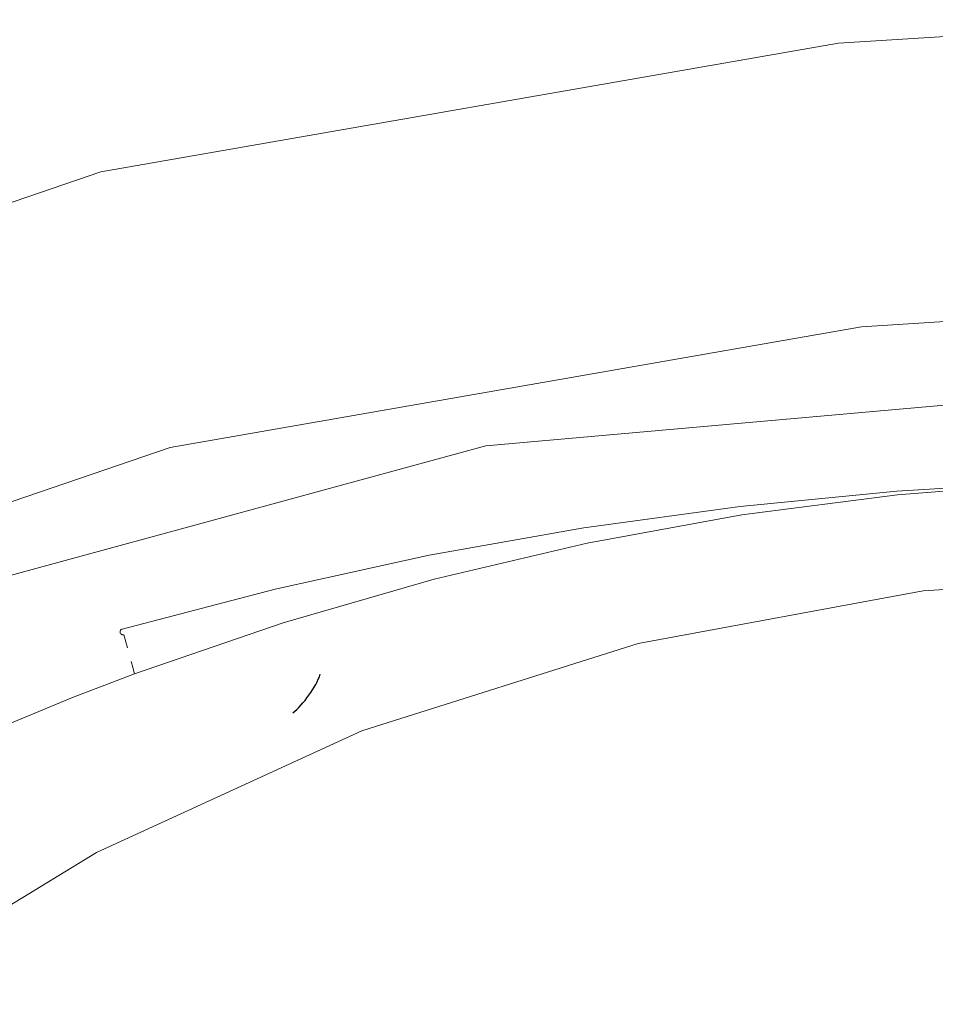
# Model space of a CAD drawing. Header units: inches. Extents: x 0 to 612, y 155 to 655.
# Tile 122 of 138: x 135.27 to 140.13, y 395.94 to 401.17. Entities that reach past the tile are written whole.
import ezdxf

# ---------------------------------------------------------------- set-up
doc = ezdxf.new("R2010")
doc.units = ezdxf.units.IN
doc.header["$MEASUREMENT"] = 0
doc.layers.add('Layer 1', color=7, linetype='Continuous')

# ---------------------------------------------------------------- blocks, each defined once
blk = doc.blocks.new('block 1275')
at = {"layer": 'Layer 1', "lineweight": 0}
for points in [[(135.6748, 396.7461)], [(134.3535, 395.939)]]:
    blk.add_lwpolyline(points, dxfattribs=at)
blk.add_open_spline([(134.3535, 395.939), (134.3535, 395.939), (135.6748, 396.7461), (135.6748, 396.7461), (135.6748, 396.7461), (134.3535, 395.939), (134.3535, 395.939)], degree=3, knots=[0, 0, 0, 0, 1, 1, 1, 2, 2, 2, 2], dxfattribs=at)
blk = doc.blocks.new('block 1276')
at = {"layer": 'Layer 1', "lineweight": 0}
for points in [[(137.082, 397.3921)], [(135.6748, 396.7461)]]:
    blk.add_lwpolyline(points, dxfattribs=at)
blk.add_open_spline([(135.6748, 396.7461), (135.6748, 396.7461), (137.082, 397.3921), (137.082, 397.3921), (137.082, 397.3921), (135.6748, 396.7461), (135.6748, 396.7461)], degree=3, knots=[0, 0, 0, 0, 1, 1, 1, 2, 2, 2, 2], dxfattribs=at)
blk = doc.blocks.new('block 1277')
at = {"layer": 'Layer 1', "lineweight": 0}
for points in [[(138.5498, 397.8555)], [(137.082, 397.3921)]]:
    blk.add_lwpolyline(points, dxfattribs=at)
blk.add_open_spline([(137.082, 397.3921), (137.082, 397.3921), (138.5498, 397.8555), (138.5498, 397.8555), (138.5498, 397.8555), (137.082, 397.3921), (137.082, 397.3921)], degree=3, knots=[0, 0, 0, 0, 1, 1, 1, 2, 2, 2, 2], dxfattribs=at)
blk = doc.blocks.new('block 1278')
at = {"layer": 'Layer 1', "lineweight": 0}
for points in [[(140.0635, 398.1353)], [(138.5498, 397.8555)]]:
    blk.add_lwpolyline(points, dxfattribs=at)
blk.add_open_spline([(138.5498, 397.8555), (138.5498, 397.8555), (140.0635, 398.1353), (140.0635, 398.1353), (140.0635, 398.1353), (138.5498, 397.8555), (138.5498, 397.8555)], degree=3, knots=[0, 0, 0, 0, 1, 1, 1, 2, 2, 2, 2], dxfattribs=at)
blk = doc.blocks.new('block 1279')
at = {"layer": 'Layer 1', "lineweight": 0}
for points in [[(141.5972, 398.231)], [(140.0635, 398.1353)]]:
    blk.add_lwpolyline(points, dxfattribs=at)
blk.add_open_spline([(140.0635, 398.1353), (140.0635, 398.1353), (141.5972, 398.231), (141.5972, 398.231), (141.5972, 398.231), (140.0635, 398.1353), (140.0635, 398.1353)], degree=3, knots=[0, 0, 0, 0, 1, 1, 1, 2, 2, 2, 2], dxfattribs=at)
blk = doc.blocks.new('block 1267')
at = {"layer": 'Layer 1'}
for name in ['block 1279', 'block 1278', 'block 1277', 'block 1276', 'block 1275']:
    blk.add_blockref(name, (0, 0), dxfattribs=at)
blk = doc.blocks.new('block 1266')
at = {"layer": 'Layer 1'}
blk.add_blockref('block 1267', (0, 0), dxfattribs=at)
blk = doc.blocks.new('block 1377')
at = {"layer": 'Layer 1', "lineweight": 0}
for points in [[(133.9204, 396.8105)], [(133.606, 396.6382)]]:
    blk.add_lwpolyline(points, dxfattribs=at)
blk.add_open_spline([(133.606, 396.6382), (133.606, 396.6382), (133.9204, 396.8105), (133.9204, 396.8105), (133.9204, 396.8105), (133.606, 396.6382), (133.606, 396.6382)], degree=3, knots=[0, 0, 0, 0, 1, 1, 1, 2, 2, 2, 2], dxfattribs=at)
blk = doc.blocks.new('block 1378')
at = {"layer": 'Layer 1', "lineweight": 0}
for points in [[(134.2378, 396.9756)], [(133.9204, 396.8105)]]:
    blk.add_lwpolyline(points, dxfattribs=at)
blk.add_open_spline([(133.9204, 396.8105), (133.9204, 396.8105), (134.2378, 396.9756), (134.2378, 396.9756), (134.2378, 396.9756), (133.9204, 396.8105), (133.9204, 396.8105)], degree=3, knots=[0, 0, 0, 0, 1, 1, 1, 2, 2, 2, 2], dxfattribs=at)
blk = doc.blocks.new('block 1379')
at = {"layer": 'Layer 1', "lineweight": 0}
for points in [[(134.5586, 397.1328)], [(134.2378, 396.9756)]]:
    blk.add_lwpolyline(points, dxfattribs=at)
blk.add_open_spline([(134.2378, 396.9756), (134.2378, 396.9756), (134.5586, 397.1328), (134.5586, 397.1328), (134.5586, 397.1328), (134.2378, 396.9756), (134.2378, 396.9756)], degree=3, knots=[0, 0, 0, 0, 1, 1, 1, 2, 2, 2, 2], dxfattribs=at)
blk = doc.blocks.new('block 1380')
at = {"layer": 'Layer 1', "lineweight": 0}
for points in [[(134.8809, 397.2832)], [(134.5586, 397.1328)]]:
    blk.add_lwpolyline(points, dxfattribs=at)
blk.add_open_spline([(134.5586, 397.1328), (134.5586, 397.1328), (134.8809, 397.2832), (134.8809, 397.2832), (134.8809, 397.2832), (134.5586, 397.1328), (134.5586, 397.1328)], degree=3, knots=[0, 0, 0, 0, 1, 1, 1, 2, 2, 2, 2], dxfattribs=at)
blk = doc.blocks.new('block 1381')
at = {"layer": 'Layer 1', "lineweight": 0}
for points in [[(135.2104, 397.4287)], [(134.8809, 397.2832)]]:
    blk.add_lwpolyline(points, dxfattribs=at)
blk.add_open_spline([(134.8809, 397.2832), (134.8809, 397.2832), (135.2104, 397.4287), (135.2104, 397.4287), (135.2104, 397.4287), (134.8809, 397.2832), (134.8809, 397.2832)], degree=3, knots=[0, 0, 0, 0, 1, 1, 1, 2, 2, 2, 2], dxfattribs=at)
blk = doc.blocks.new('block 1382')
at = {"layer": 'Layer 1', "lineweight": 0}
for points in [[(135.5464, 397.5679)], [(135.2104, 397.4287)]]:
    blk.add_lwpolyline(points, dxfattribs=at)
blk.add_open_spline([(135.2104, 397.4287), (135.2104, 397.4287), (135.5464, 397.5679), (135.5464, 397.5679), (135.5464, 397.5679), (135.2104, 397.4287), (135.2104, 397.4287)], degree=3, knots=[0, 0, 0, 0, 1, 1, 1, 2, 2, 2, 2], dxfattribs=at)
blk = doc.blocks.new('block 1383')
at = {"layer": 'Layer 1', "lineweight": 0}
for points in [[(135.8765, 397.6938)], [(135.5464, 397.5679)]]:
    blk.add_lwpolyline(points, dxfattribs=at)
blk.add_open_spline([(135.5464, 397.5679), (135.5464, 397.5679), (135.8765, 397.6938), (135.8765, 397.6938), (135.8765, 397.6938), (135.5464, 397.5679), (135.5464, 397.5679)], degree=3, knots=[0, 0, 0, 0, 1, 1, 1, 2, 2, 2, 2], dxfattribs=at)
blk = doc.blocks.new('block 1376')
at = {"layer": 'Layer 1'}
for name in ['block 1383', 'block 1382', 'block 1381', 'block 1380', 'block 1379', 'block 1378', 'block 1377']:
    blk.add_blockref(name, (0, 0), dxfattribs=at)
blk = doc.blocks.new('block 1375')
at = {"layer": 'Layer 1'}
blk.add_blockref('block 1376', (0, 0), dxfattribs=at)
blk = doc.blocks.new('block 1386')
at = {"layer": 'Layer 1', "color": 7, "lineweight": 25}
blk.add_open_spline([(136.7163, 397.4868), (136.772, 397.5298), (136.8398, 397.625), (136.8618, 397.6919)], degree=3, dxfattribs=at)
blk = doc.blocks.new('block 1385')
at = {"layer": 'Layer 1'}
blk.add_blockref('block 1386', (0, 0), dxfattribs=at)
blk = doc.blocks.new('block 1384')
at = {"layer": 'Layer 1'}
blk.add_blockref('block 1385', (0, 0), dxfattribs=at)
blk = doc.blocks.new('block 1448')
at = {"layer": 'Layer 1', "lineweight": 0}
for points in [[(136.665, 397.9658)], [(135.8765, 397.6938)]]:
    blk.add_lwpolyline(points, dxfattribs=at)
blk.add_open_spline([(135.8765, 397.6938), (135.8765, 397.6938), (136.665, 397.9658), (136.665, 397.9658), (136.665, 397.9658), (135.8765, 397.6938), (135.8765, 397.6938)], degree=3, knots=[0, 0, 0, 0, 1, 1, 1, 2, 2, 2, 2], dxfattribs=at)
blk = doc.blocks.new('block 1449')
at = {"layer": 'Layer 1', "lineweight": 0}
for points in [[(137.4668, 398.1978)], [(136.665, 397.9658)]]:
    blk.add_lwpolyline(points, dxfattribs=at)
blk.add_open_spline([(136.665, 397.9658), (136.665, 397.9658), (137.4668, 398.1978), (137.4668, 398.1978), (137.4668, 398.1978), (136.665, 397.9658), (136.665, 397.9658)], degree=3, knots=[0, 0, 0, 0, 1, 1, 1, 2, 2, 2, 2], dxfattribs=at)
blk = doc.blocks.new('block 1450')
at = {"layer": 'Layer 1', "lineweight": 0}
for points in [[(138.2793, 398.3887)], [(137.4668, 398.1978)]]:
    blk.add_lwpolyline(points, dxfattribs=at)
blk.add_open_spline([(137.4668, 398.1978), (137.4668, 398.1978), (138.2793, 398.3887), (138.2793, 398.3887), (138.2793, 398.3887), (137.4668, 398.1978), (137.4668, 398.1978)], degree=3, knots=[0, 0, 0, 0, 1, 1, 1, 2, 2, 2, 2], dxfattribs=at)
blk = doc.blocks.new('block 1451')
at = {"layer": 'Layer 1', "lineweight": 0}
for points in [[(139.1001, 398.5386)], [(138.2793, 398.3887)]]:
    blk.add_lwpolyline(points, dxfattribs=at)
blk.add_open_spline([(138.2793, 398.3887), (138.2793, 398.3887), (139.1001, 398.5386), (139.1001, 398.5386), (139.1001, 398.5386), (138.2793, 398.3887), (138.2793, 398.3887)], degree=3, knots=[0, 0, 0, 0, 1, 1, 1, 2, 2, 2, 2], dxfattribs=at)
blk = doc.blocks.new('block 1452')
at = {"layer": 'Layer 1', "lineweight": 0}
for points in [[(139.9268, 398.645)], [(139.1001, 398.5386)]]:
    blk.add_lwpolyline(points, dxfattribs=at)
blk.add_open_spline([(139.1001, 398.5386), (139.1001, 398.5386), (139.9268, 398.645), (139.9268, 398.645), (139.9268, 398.645), (139.1001, 398.5386), (139.1001, 398.5386)], degree=3, knots=[0, 0, 0, 0, 1, 1, 1, 2, 2, 2, 2], dxfattribs=at)
blk = doc.blocks.new('block 1453')
at = {"layer": 'Layer 1', "lineweight": 0}
for points in [[(140.7573, 398.71)], [(139.9268, 398.645)]]:
    blk.add_lwpolyline(points, dxfattribs=at)
blk.add_open_spline([(139.9268, 398.645), (139.9268, 398.645), (140.7573, 398.71), (140.7573, 398.71), (140.7573, 398.71), (139.9268, 398.645), (139.9268, 398.645)], degree=3, knots=[0, 0, 0, 0, 1, 1, 1, 2, 2, 2, 2], dxfattribs=at)
blk = doc.blocks.new('block 1454')
at = {"layer": 'Layer 1', "lineweight": 0}
for points in [[(140.7573, 398.71)], [(141.5938, 398.7305)]]:
    blk.add_lwpolyline(points, dxfattribs=at)
blk.add_open_spline([(140.7573, 398.71), (140.7573, 398.71), (141.5938, 398.7305), (141.5938, 398.7305), (141.5938, 398.7305), (140.7573, 398.71), (140.7573, 398.71)], degree=3, knots=[0, 0, 0, 0, 1, 1, 1, 2, 2, 2, 2], dxfattribs=at)
blk = doc.blocks.new('block 1447')
at = {"layer": 'Layer 1'}
for name in ['block 1453', 'block 1454', 'block 1452', 'block 1451', 'block 1450', 'block 1449', 'block 1448']:
    blk.add_blockref(name, (0, 0), dxfattribs=at)
blk = doc.blocks.new('block 1446')
at = {"layer": 'Layer 1'}
blk.add_blockref('block 1447', (0, 0), dxfattribs=at)
blk = doc.blocks.new('block 1511')
at = {"layer": 'Layer 1', "lineweight": 0}
for points in [[(135.8667, 397.7285)], [(135.8765, 397.6938)]]:
    blk.add_lwpolyline(points, dxfattribs=at)
blk.add_open_spline([(135.8765, 397.6938), (135.8765, 397.6938), (135.8667, 397.7285), (135.8667, 397.7285), (135.8667, 397.7285), (135.8765, 397.6938), (135.8765, 397.6938)], degree=3, knots=[0, 0, 0, 0, 1, 1, 1, 2, 2, 2, 2], dxfattribs=at)
blk = doc.blocks.new('block 1512')
at = {"layer": 'Layer 1', "lineweight": 0}
for points in [[(135.8574, 397.7607)], [(135.8667, 397.7285)]]:
    blk.add_lwpolyline(points, dxfattribs=at)
blk.add_open_spline([(135.8667, 397.7285), (135.8667, 397.7285), (135.8574, 397.7607), (135.8574, 397.7607), (135.8574, 397.7607), (135.8667, 397.7285), (135.8667, 397.7285)], degree=3, knots=[0, 0, 0, 0, 1, 1, 1, 2, 2, 2, 2], dxfattribs=at)
blk = doc.blocks.new('block 1513')
at = {"layer": 'Layer 1', "lineweight": 0}
for points in [[(135.8291, 397.8652)], [(135.8379, 397.833)]]:
    blk.add_lwpolyline(points, dxfattribs=at)
blk.add_open_spline([(135.8379, 397.833), (135.8379, 397.833), (135.8291, 397.8652), (135.8291, 397.8652), (135.8291, 397.8652), (135.8379, 397.833), (135.8379, 397.833)], degree=3, knots=[0, 0, 0, 0, 1, 1, 1, 2, 2, 2, 2], dxfattribs=at)
blk = doc.blocks.new('block 1514')
at = {"layer": 'Layer 1', "lineweight": 0}
for points in [[(135.8188, 397.9019)], [(135.8291, 397.8652)]]:
    blk.add_lwpolyline(points, dxfattribs=at)
blk.add_open_spline([(135.8291, 397.8652), (135.8291, 397.8652), (135.8188, 397.9019), (135.8188, 397.9019), (135.8188, 397.9019), (135.8291, 397.8652), (135.8291, 397.8652)], degree=3, knots=[0, 0, 0, 0, 1, 1, 1, 2, 2, 2, 2], dxfattribs=at)
blk = doc.blocks.new('block 1515')
at = {"layer": 'Layer 1', "lineweight": 0}
for points in [[(135.8154, 397.9019)], [(135.8188, 397.9019)]]:
    blk.add_lwpolyline(points, dxfattribs=at)
blk.add_open_spline([(135.8188, 397.9019), (135.8188, 397.9019), (135.8154, 397.9019), (135.8154, 397.9019), (135.8154, 397.9019), (135.8188, 397.9019), (135.8188, 397.9019)], degree=3, knots=[0, 0, 0, 0, 1, 1, 1, 2, 2, 2, 2], dxfattribs=at)
blk = doc.blocks.new('block 1516')
at = {"layer": 'Layer 1', "lineweight": 0}
for points in [[(135.813, 397.9019)], [(135.8154, 397.9019)]]:
    blk.add_lwpolyline(points, dxfattribs=at)
blk.add_open_spline([(135.8154, 397.9019), (135.8154, 397.9019), (135.813, 397.9019), (135.813, 397.9019), (135.813, 397.9019), (135.8154, 397.9019), (135.8154, 397.9019)], degree=3, knots=[0, 0, 0, 0, 1, 1, 1, 2, 2, 2, 2], dxfattribs=at)
blk = doc.blocks.new('block 1517')
at = {"layer": 'Layer 1', "lineweight": 0}
for points in [[(135.8096, 397.9019)], [(135.813, 397.9019)]]:
    blk.add_lwpolyline(points, dxfattribs=at)
blk.add_open_spline([(135.813, 397.9019), (135.813, 397.9019), (135.8096, 397.9019), (135.8096, 397.9019), (135.8096, 397.9019), (135.813, 397.9019), (135.813, 397.9019)], degree=3, knots=[0, 0, 0, 0, 1, 1, 1, 2, 2, 2, 2], dxfattribs=at)
blk = doc.blocks.new('block 1518')
at = {"layer": 'Layer 1', "lineweight": 0}
for points in [[(135.8071, 397.9043)], [(135.8096, 397.9019)]]:
    blk.add_lwpolyline(points, dxfattribs=at)
blk.add_open_spline([(135.8096, 397.9019), (135.8096, 397.9019), (135.8071, 397.9043), (135.8071, 397.9043), (135.8071, 397.9043), (135.8096, 397.9019), (135.8096, 397.9019)], degree=3, knots=[0, 0, 0, 0, 1, 1, 1, 2, 2, 2, 2], dxfattribs=at)
blk = doc.blocks.new('block 1519')
at = {"layer": 'Layer 1', "lineweight": 0}
for points in [[(135.8042, 397.9053)], [(135.8071, 397.9043)]]:
    blk.add_lwpolyline(points, dxfattribs=at)
blk.add_open_spline([(135.8071, 397.9043), (135.8071, 397.9043), (135.8042, 397.9053), (135.8042, 397.9053), (135.8042, 397.9053), (135.8071, 397.9043), (135.8071, 397.9043)], degree=3, knots=[0, 0, 0, 0, 1, 1, 1, 2, 2, 2, 2], dxfattribs=at)
blk = doc.blocks.new('block 1520')
at = {"layer": 'Layer 1', "lineweight": 0}
for points in [[(135.8022, 397.9072)], [(135.8042, 397.9053)]]:
    blk.add_lwpolyline(points, dxfattribs=at)
blk.add_open_spline([(135.8042, 397.9053), (135.8042, 397.9053), (135.8022, 397.9072), (135.8022, 397.9072), (135.8022, 397.9072), (135.8042, 397.9053), (135.8042, 397.9053)], degree=3, knots=[0, 0, 0, 0, 1, 1, 1, 2, 2, 2, 2], dxfattribs=at)
blk = doc.blocks.new('block 1521')
at = {"layer": 'Layer 1', "lineweight": 0}
for points in [[(135.8003, 397.9106)], [(135.8022, 397.9072)]]:
    blk.add_lwpolyline(points, dxfattribs=at)
blk.add_open_spline([(135.8022, 397.9072), (135.8022, 397.9072), (135.8003, 397.9106), (135.8003, 397.9106), (135.8003, 397.9106), (135.8022, 397.9072), (135.8022, 397.9072)], degree=3, knots=[0, 0, 0, 0, 1, 1, 1, 2, 2, 2, 2], dxfattribs=at)
blk = doc.blocks.new('block 1522')
at = {"layer": 'Layer 1', "lineweight": 0}
for points in [[(135.7993, 397.9131)], [(135.8003, 397.9106)]]:
    blk.add_lwpolyline(points, dxfattribs=at)
blk.add_open_spline([(135.8003, 397.9106), (135.8003, 397.9106), (135.7993, 397.9131), (135.7993, 397.9131), (135.7993, 397.9131), (135.8003, 397.9106), (135.8003, 397.9106)], degree=3, knots=[0, 0, 0, 0, 1, 1, 1, 2, 2, 2, 2], dxfattribs=at)
blk = doc.blocks.new('block 1523')
at = {"layer": 'Layer 1', "lineweight": 0}
for points in [[(135.7988, 397.916)], [(135.7993, 397.9131)]]:
    blk.add_lwpolyline(points, dxfattribs=at)
blk.add_open_spline([(135.7993, 397.9131), (135.7993, 397.9131), (135.7988, 397.916), (135.7988, 397.916), (135.7988, 397.916), (135.7993, 397.9131), (135.7993, 397.9131)], degree=3, knots=[0, 0, 0, 0, 1, 1, 1, 2, 2, 2, 2], dxfattribs=at)
blk = doc.blocks.new('block 1524')
at = {"layer": 'Layer 1', "lineweight": 0}
for points in [[(135.7988, 397.9194)], [(135.7988, 397.916)]]:
    blk.add_lwpolyline(points, dxfattribs=at)
blk.add_open_spline([(135.7988, 397.916), (135.7988, 397.916), (135.7988, 397.9194), (135.7988, 397.9194), (135.7988, 397.9194), (135.7988, 397.916), (135.7988, 397.916)], degree=3, knots=[0, 0, 0, 0, 1, 1, 1, 2, 2, 2, 2], dxfattribs=at)
blk = doc.blocks.new('block 1525')
at = {"layer": 'Layer 1', "lineweight": 0}
for points in [[(135.7988, 397.9194)], [(135.7998, 397.9224)]]:
    blk.add_lwpolyline(points, dxfattribs=at)
blk.add_open_spline([(135.7988, 397.9194), (135.7988, 397.9194), (135.7998, 397.9224), (135.7998, 397.9224), (135.7998, 397.9224), (135.7988, 397.9194), (135.7988, 397.9194)], degree=3, knots=[0, 0, 0, 0, 1, 1, 1, 2, 2, 2, 2], dxfattribs=at)
blk = doc.blocks.new('block 1526')
at = {"layer": 'Layer 1', "lineweight": 0}
for points in [[(135.7998, 397.9224)], [(135.8013, 397.9258)]]:
    blk.add_lwpolyline(points, dxfattribs=at)
blk.add_open_spline([(135.7998, 397.9224), (135.7998, 397.9224), (135.8013, 397.9258), (135.8013, 397.9258), (135.8013, 397.9258), (135.7998, 397.9224), (135.7998, 397.9224)], degree=3, knots=[0, 0, 0, 0, 1, 1, 1, 2, 2, 2, 2], dxfattribs=at)
blk = doc.blocks.new('block 1527')
at = {"layer": 'Layer 1', "lineweight": 0}
for points in [[(135.8013, 397.9258)], [(135.8027, 397.9277)]]:
    blk.add_lwpolyline(points, dxfattribs=at)
blk.add_open_spline([(135.8013, 397.9258), (135.8013, 397.9258), (135.8027, 397.9277), (135.8027, 397.9277), (135.8027, 397.9277), (135.8013, 397.9258), (135.8013, 397.9258)], degree=3, knots=[0, 0, 0, 0, 1, 1, 1, 2, 2, 2, 2], dxfattribs=at)
blk = doc.blocks.new('block 1528')
at = {"layer": 'Layer 1', "lineweight": 0}
for points in [[(135.8027, 397.9277)], [(135.8047, 397.9302)]]:
    blk.add_lwpolyline(points, dxfattribs=at)
blk.add_open_spline([(135.8027, 397.9277), (135.8027, 397.9277), (135.8047, 397.9302), (135.8047, 397.9302), (135.8047, 397.9302), (135.8027, 397.9277), (135.8027, 397.9277)], degree=3, knots=[0, 0, 0, 0, 1, 1, 1, 2, 2, 2, 2], dxfattribs=at)
blk = doc.blocks.new('block 1529')
at = {"layer": 'Layer 1', "lineweight": 0}
for points in [[(135.8047, 397.9302)], [(135.8076, 397.9312)]]:
    blk.add_lwpolyline(points, dxfattribs=at)
blk.add_open_spline([(135.8047, 397.9302), (135.8047, 397.9302), (135.8076, 397.9312), (135.8076, 397.9312), (135.8076, 397.9312), (135.8047, 397.9302), (135.8047, 397.9302)], degree=3, knots=[0, 0, 0, 0, 1, 1, 1, 2, 2, 2, 2], dxfattribs=at)
blk = doc.blocks.new('block 1530')
at = {"layer": 'Layer 1', "lineweight": 0}
for points in [[(135.8076, 397.9312)], [(135.8105, 397.9321)]]:
    blk.add_lwpolyline(points, dxfattribs=at)
blk.add_open_spline([(135.8076, 397.9312), (135.8076, 397.9312), (135.8105, 397.9321), (135.8105, 397.9321), (135.8105, 397.9321), (135.8076, 397.9312), (135.8076, 397.9312)], degree=3, knots=[0, 0, 0, 0, 1, 1, 1, 2, 2, 2, 2], dxfattribs=at)
blk = doc.blocks.new('block 1510')
at = {"layer": 'Layer 1'}
for name in ['block 1525', 'block 1524', 'block 1523', 'block 1522', 'block 1526', 'block 1521', 'block 1527', 'block 1520', 'block 1528', 'block 1519', 'block 1529', 'block 1518', 'block 1530', 'block 1517', 'block 1516', 'block 1515', 'block 1514', 'block 1513', 'block 1512', 'block 1511']:
    blk.add_blockref(name, (0, 0), dxfattribs=at)
blk = doc.blocks.new('block 1509')
at = {"layer": 'Layer 1'}
blk.add_blockref('block 1510', (0, 0), dxfattribs=at)
blk = doc.blocks.new('block 1533')
at = {"layer": 'Layer 1', "lineweight": 0}
for points in [[(140.7578, 398.7153)], [(141.5938, 398.7305)]]:
    blk.add_lwpolyline(points, dxfattribs=at)
blk.add_open_spline([(141.5938, 398.7305), (141.5938, 398.7305), (140.7578, 398.7153), (140.7578, 398.7153), (140.7578, 398.7153), (141.5938, 398.7305), (141.5938, 398.7305)], degree=3, knots=[0, 0, 0, 0, 1, 1, 1, 2, 2, 2, 2], dxfattribs=at)
blk = doc.blocks.new('block 1534')
at = {"layer": 'Layer 1', "lineweight": 0}
for points in [[(140.7578, 398.7153)], [(139.9224, 398.6655)]]:
    blk.add_lwpolyline(points, dxfattribs=at)
blk.add_open_spline([(140.7578, 398.7153), (140.7578, 398.7153), (139.9224, 398.6655), (139.9224, 398.6655), (139.9224, 398.6655), (140.7578, 398.7153), (140.7578, 398.7153)], degree=3, knots=[0, 0, 0, 0, 1, 1, 1, 2, 2, 2, 2], dxfattribs=at)
blk = doc.blocks.new('block 1535')
at = {"layer": 'Layer 1', "lineweight": 0}
for points in [[(139.9224, 398.6655)], [(139.0908, 398.584)]]:
    blk.add_lwpolyline(points, dxfattribs=at)
blk.add_open_spline([(139.9224, 398.6655), (139.9224, 398.6655), (139.0908, 398.584), (139.0908, 398.584), (139.0908, 398.584), (139.9224, 398.6655), (139.9224, 398.6655)], degree=3, knots=[0, 0, 0, 0, 1, 1, 1, 2, 2, 2, 2], dxfattribs=at)
blk = doc.blocks.new('block 1536')
at = {"layer": 'Layer 1', "lineweight": 0}
for points in [[(139.0908, 398.584)], [(138.2622, 398.4692)]]:
    blk.add_lwpolyline(points, dxfattribs=at)
blk.add_open_spline([(139.0908, 398.584), (139.0908, 398.584), (138.2622, 398.4692), (138.2622, 398.4692), (138.2622, 398.4692), (139.0908, 398.584), (139.0908, 398.584)], degree=3, knots=[0, 0, 0, 0, 1, 1, 1, 2, 2, 2, 2], dxfattribs=at)
blk = doc.blocks.new('block 1537')
at = {"layer": 'Layer 1', "lineweight": 0}
for points in [[(138.2622, 398.4692)], [(137.4395, 398.3247)]]:
    blk.add_lwpolyline(points, dxfattribs=at)
blk.add_open_spline([(138.2622, 398.4692), (138.2622, 398.4692), (137.4395, 398.3247), (137.4395, 398.3247), (137.4395, 398.3247), (138.2622, 398.4692), (138.2622, 398.4692)], degree=3, knots=[0, 0, 0, 0, 1, 1, 1, 2, 2, 2, 2], dxfattribs=at)
blk = doc.blocks.new('block 1538')
at = {"layer": 'Layer 1', "lineweight": 0}
for points in [[(137.4395, 398.3247)], [(136.6226, 398.1445)]]:
    blk.add_lwpolyline(points, dxfattribs=at)
blk.add_open_spline([(137.4395, 398.3247), (137.4395, 398.3247), (136.6226, 398.1445), (136.6226, 398.1445), (136.6226, 398.1445), (137.4395, 398.3247), (137.4395, 398.3247)], degree=3, knots=[0, 0, 0, 0, 1, 1, 1, 2, 2, 2, 2], dxfattribs=at)
blk = doc.blocks.new('block 1539')
at = {"layer": 'Layer 1', "lineweight": 0}
for points in [[(136.6226, 398.1445)], [(135.8105, 397.9321)]]:
    blk.add_lwpolyline(points, dxfattribs=at)
blk.add_open_spline([(136.6226, 398.1445), (136.6226, 398.1445), (135.8105, 397.9321), (135.8105, 397.9321), (135.8105, 397.9321), (136.6226, 398.1445), (136.6226, 398.1445)], degree=3, knots=[0, 0, 0, 0, 1, 1, 1, 2, 2, 2, 2], dxfattribs=at)
blk = doc.blocks.new('block 1532')
at = {"layer": 'Layer 1'}
for name in ['block 1534', 'block 1533', 'block 1535', 'block 1536', 'block 1537', 'block 1538', 'block 1539']:
    blk.add_blockref(name, (0, 0), dxfattribs=at)
blk = doc.blocks.new('block 1531')
at = {"layer": 'Layer 1'}
blk.add_blockref('block 1532', (0, 0), dxfattribs=at)
blk = doc.blocks.new('block 2516')
at = {"layer": 'Layer 1', "lineweight": 0}
for points in [[(137.7402, 398.9062)], [(134, 397.8857)]]:
    blk.add_lwpolyline(points, dxfattribs=at)
blk.add_open_spline([(134, 397.8857), (134, 397.8857), (137.7402, 398.9062), (137.7402, 398.9062), (137.7402, 398.9062), (134, 397.8857), (134, 397.8857)], degree=3, knots=[0, 0, 0, 0, 1, 1, 1, 2, 2, 2, 2], dxfattribs=at)
blk = doc.blocks.new('block 2517')
at = {"layer": 'Layer 1', "lineweight": 0}
for points in [[(141.5942, 399.248)], [(137.7402, 398.9062)]]:
    blk.add_lwpolyline(points, dxfattribs=at)
blk.add_open_spline([(137.7402, 398.9062), (137.7402, 398.9062), (141.5942, 399.248), (141.5942, 399.248), (141.5942, 399.248), (137.7402, 398.9062), (137.7402, 398.9062)], degree=3, knots=[0, 0, 0, 0, 1, 1, 1, 2, 2, 2, 2], dxfattribs=at)
blk = doc.blocks.new('block 2508')
at = {"layer": 'Layer 1'}
for name in ['block 2517', 'block 2516']:
    blk.add_blockref(name, (0, 0), dxfattribs=at)
blk = doc.blocks.new('block 2507')
at = {"layer": 'Layer 1'}
blk.add_blockref('block 2508', (0, 0), dxfattribs=at)
blk = doc.blocks.new('block 2569')
at = {"layer": 'Layer 1', "lineweight": 0}
for points in [[(136.0649, 398.8965)], [(132.5112, 397.6812)]]:
    blk.add_lwpolyline(points, dxfattribs=at)
blk.add_open_spline([(132.5112, 397.6812), (132.5112, 397.6812), (136.0649, 398.8965), (136.0649, 398.8965), (136.0649, 398.8965), (132.5112, 397.6812), (132.5112, 397.6812)], degree=3, knots=[0, 0, 0, 0, 1, 1, 1, 2, 2, 2, 2], dxfattribs=at)
blk = doc.blocks.new('block 2570')
at = {"layer": 'Layer 1', "lineweight": 0}
for points in [[(139.7363, 399.5381)], [(136.0649, 398.8965)]]:
    blk.add_lwpolyline(points, dxfattribs=at)
blk.add_open_spline([(136.0649, 398.8965), (136.0649, 398.8965), (139.7363, 399.5381), (139.7363, 399.5381), (139.7363, 399.5381), (136.0649, 398.8965), (136.0649, 398.8965)], degree=3, knots=[0, 0, 0, 0, 1, 1, 1, 2, 2, 2, 2], dxfattribs=at)
blk = doc.blocks.new('block 2571')
at = {"layer": 'Layer 1', "lineweight": 0}
for points in [[(141.5942, 399.6558)], [(139.7363, 399.5381)]]:
    blk.add_lwpolyline(points, dxfattribs=at)
blk.add_open_spline([(139.7363, 399.5381), (139.7363, 399.5381), (141.5942, 399.6558), (141.5942, 399.6558), (141.5942, 399.6558), (139.7363, 399.5381), (139.7363, 399.5381)], degree=3, knots=[0, 0, 0, 0, 1, 1, 1, 2, 2, 2, 2], dxfattribs=at)
blk = doc.blocks.new('block 2557')
at = {"layer": 'Layer 1'}
for name in ['block 2571', 'block 2570', 'block 2569']:
    blk.add_blockref(name, (0, 0), dxfattribs=at)
blk = doc.blocks.new('block 2556')
at = {"layer": 'Layer 1'}
blk.add_blockref('block 2557', (0, 0), dxfattribs=at)
blk = doc.blocks.new('block 4713')
at = {"layer": 'Layer 1', "lineweight": 0}
for points in [[(141.5947, 401.1689)], [(139.6128, 401.0439)]]:
    blk.add_lwpolyline(points, dxfattribs=at)
blk.add_open_spline([(141.5947, 401.1689), (141.5947, 401.1689), (139.6128, 401.0439), (139.6128, 401.0439), (139.6128, 401.0439), (141.5947, 401.1689), (141.5947, 401.1689)], degree=3, knots=[0, 0, 0, 0, 1, 1, 1, 2, 2, 2, 2], dxfattribs=at)
blk = doc.blocks.new('block 4714')
at = {"layer": 'Layer 1', "lineweight": 0}
for points in [[(139.6128, 401.0439)], [(135.6963, 400.3604)]]:
    blk.add_lwpolyline(points, dxfattribs=at)
blk.add_open_spline([(139.6128, 401.0439), (139.6128, 401.0439), (135.6963, 400.3604), (135.6963, 400.3604), (135.6963, 400.3604), (139.6128, 401.0439), (139.6128, 401.0439)], degree=3, knots=[0, 0, 0, 0, 1, 1, 1, 2, 2, 2, 2], dxfattribs=at)
blk = doc.blocks.new('block 4715')
at = {"layer": 'Layer 1', "lineweight": 0}
for points in [[(135.6963, 400.3604)], [(131.9062, 399.0625)]]:
    blk.add_lwpolyline(points, dxfattribs=at)
blk.add_open_spline([(135.6963, 400.3604), (135.6963, 400.3604), (131.9062, 399.0625), (131.9062, 399.0625), (131.9062, 399.0625), (135.6963, 400.3604), (135.6963, 400.3604)], degree=3, knots=[0, 0, 0, 0, 1, 1, 1, 2, 2, 2, 2], dxfattribs=at)
blk = doc.blocks.new('block 4698')
at = {"layer": 'Layer 1'}
for name in ['block 4713', 'block 4714', 'block 4715']:
    blk.add_blockref(name, (0, 0), dxfattribs=at)
blk = doc.blocks.new('block 4697')
at = {"layer": 'Layer 1'}
blk.add_blockref('block 4698', (0, 0), dxfattribs=at)
blk = doc.blocks.new('block 921')
at = {"layer": 'Layer 1'}
for name in ['block 4697', 'block 2556', 'block 2507', 'block 1531', 'block 1446', 'block 1266', 'block 1509', 'block 1375', 'block 1384']:
    blk.add_blockref(name, (0, 0), dxfattribs=at)
blk = doc.blocks.new('block 920')
at = {"layer": 'Layer 1'}
blk.add_blockref('block 921', (0, 0), dxfattribs=at)
blk = doc.blocks.new('block 2')
at = {"layer": 'Layer 1'}
blk.add_blockref('block 920', (0, 0), dxfattribs=at)

msp = doc.modelspace()

# ---------------------------------------------------------------- block references
at = {"layer": 'Layer 1'}
msp.add_blockref('block 2', (0, 0), dxfattribs=at)

doc.saveas('drawing.dxf')
